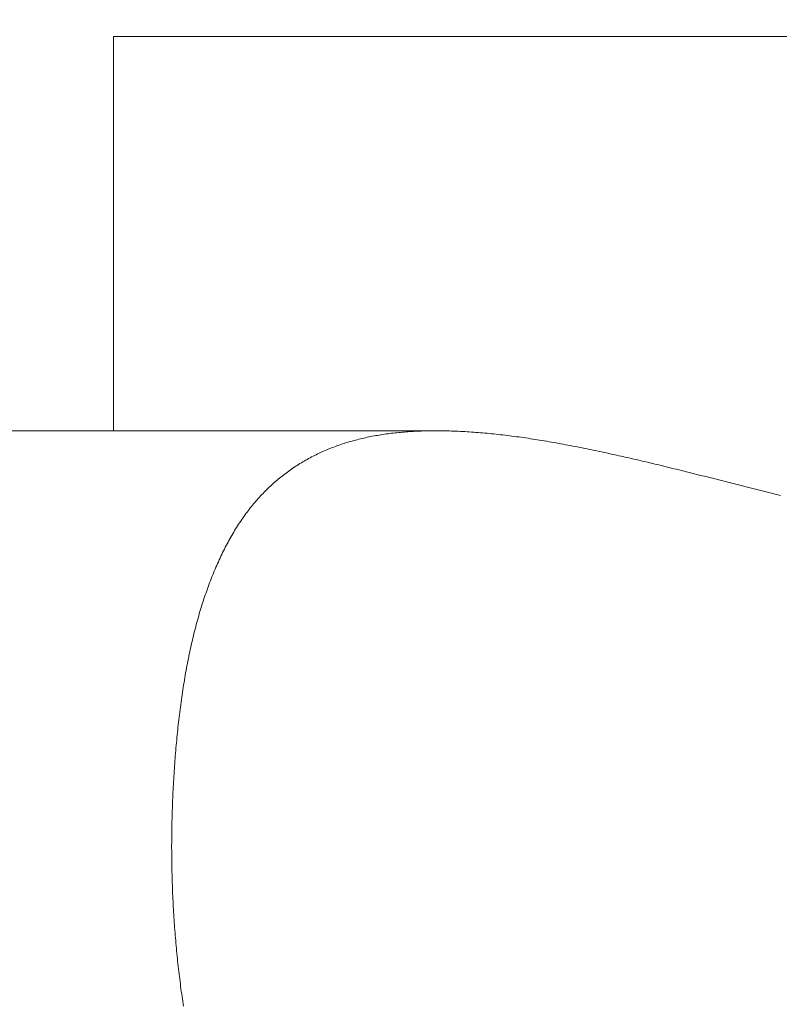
# Model space of a CAD drawing. Header units: millimetres. Extents: x 204754 to 495640, y -178579 to -98814.
# Tile 12 of 179: x 220347 to 220380, y -134102 to -134059. Entities that reach past the tile are written whole.
import ezdxf
from ezdxf.lldxf.tags import DXFTag

# ---------------------------------------------------------------- set-up
doc = ezdxf.new("R2010")
doc.units = ezdxf.units.MM
doc.header["$MEASUREMENT"] = 0
doc.layers.get('0').update_dxf_attribs({"color": 252, "lineweight": 5})
doc.layers.add('IS_Text_Konstrukcji', color=7, linetype='Continuous')
doc.layers.add('P-SANR-FIXT_Nr_pióra__47', color=252, linetype='Continuous', lineweight=5)
tags = doc.linetypes.add('SOLID', pattern=[10, 10, 0]).pattern_tags.tags
tags[6:7] = [DXFTag(74, 4), DXFTag(75, 0), DXFTag(340, '0'), DXFTag(46, 0.0), DXFTag(50, 0.0), DXFTag(44, 0.0), DXFTag(45, 0.0)]
tags[4:5] = [DXFTag(74, 4), DXFTag(75, 0), DXFTag(340, '0'), DXFTag(46, 0.0), DXFTag(50, 0.0), DXFTag(44, 0.0), DXFTag(45, 0.0)]

# ---------------------------------------------------------------- blocks, each defined once
blk = doc.blocks.new('podkład 20251118')
at = {"layer": 'P-SANR-FIXT_Nr_pióra__47', "color": 252, "linetype": 'Continuous', "lineweight": 5}
for p, q in [((220497.107, -134060.164), (220350.677, -134060.164)), ((220350.677, -134060.164), (220350.677, -134077.253)), ((220350.677, -134077.253), (220350.677, -134060.164)), ((220350.677, -134060.164), (220385.523, -134060.164)), ((220497.107, -134060.164), (220350.677, -134060.164)), ((220350.677, -134060.164), (220350.677, -134077.253)), ((220350.677, -134077.253), (220350.677, -134060.164)), ((220350.677, -134060.164), (220385.523, -134060.164)), ((220350.677, -134077.253), (219784.68, -134077.253)), ((220364.68, -134077.253), (219784.68, -134077.253)), ((220350.677, -134077.253), (219784.68, -134077.253)), ((220364.68, -134077.253), (219784.68, -134077.253)), ((220362.426, -134077.403), (220362.35, -134077.414)), ((220362.426, -134077.403), (220362.35, -134077.414)), ((220362.503, -134077.392), (220362.426, -134077.403)), ((220362.503, -134077.392), (220362.426, -134077.403)), ((220362.579, -134077.382), (220362.503, -134077.392)), ((220362.579, -134077.382), (220362.503, -134077.392)), ((220362.656, -134077.372), (220362.579, -134077.382)), ((220362.656, -134077.372), (220362.579, -134077.382)), ((220362.734, -134077.362), (220362.656, -134077.372)), ((220362.734, -134077.362), (220362.656, -134077.372)), ((220362.812, -134077.353), (220362.734, -134077.362)), ((220362.812, -134077.353), (220362.734, -134077.362)), ((220362.89, -134077.344), (220362.812, -134077.353)), ((220362.89, -134077.344), (220362.812, -134077.353)), ((220362.968, -134077.336), (220362.89, -134077.344)), ((220362.968, -134077.336), (220362.89, -134077.344)), ((220363.046, -134077.328), (220362.968, -134077.336)), ((220363.046, -134077.328), (220362.968, -134077.336)), ((220363.125, -134077.321), (220363.046, -134077.328)), ((220363.125, -134077.321), (220363.046, -134077.328)), ((220363.204, -134077.314), (220363.125, -134077.321)), ((220363.204, -134077.314), (220363.125, -134077.321)), ((220363.284, -134077.307), (220363.204, -134077.314)), ((220363.284, -134077.307), (220363.204, -134077.314)), ((220363.364, -134077.301), (220363.284, -134077.307)), ((220363.364, -134077.301), (220363.284, -134077.307)), ((220363.444, -134077.295), (220363.364, -134077.301)), ((220363.444, -134077.295), (220363.364, -134077.301)), ((220363.524, -134077.29), (220363.444, -134077.295)), ((220363.524, -134077.29), (220363.444, -134077.295)), ((220363.605, -134077.284), (220363.524, -134077.29)), ((220363.605, -134077.284), (220363.524, -134077.29)), ((220363.686, -134077.28), (220363.605, -134077.284)), ((220363.686, -134077.28), (220363.605, -134077.284)), ((220363.767, -134077.276), (220363.686, -134077.28)), ((220363.767, -134077.276), (220363.686, -134077.28)), ((220363.848, -134077.272), (220363.767, -134077.276)), ((220363.848, -134077.272), (220363.767, -134077.276)), ((220363.93, -134077.268), (220363.848, -134077.272)), ((220363.93, -134077.268), (220363.848, -134077.272)), ((220364.012, -134077.265), (220363.93, -134077.268)), ((220364.012, -134077.265), (220363.93, -134077.268)), ((220364.095, -134077.262), (220364.012, -134077.265)), ((220364.095, -134077.262), (220364.012, -134077.265)), ((220364.177, -134077.26), (220364.095, -134077.262)), ((220364.177, -134077.26), (220364.095, -134077.262)), ((220364.26, -134077.258), (220364.177, -134077.26)), ((220364.26, -134077.258), (220364.177, -134077.26)), ((220364.344, -134077.256), (220364.26, -134077.258)), ((220364.344, -134077.256), (220364.26, -134077.258)), ((220364.427, -134077.255), (220364.344, -134077.256)), ((220364.427, -134077.255), (220364.344, -134077.256)), ((220364.511, -134077.254), (220364.427, -134077.255)), ((220364.511, -134077.254), (220364.427, -134077.255)), ((220364.595, -134077.254), (220364.511, -134077.254)), ((220364.595, -134077.254), (220364.511, -134077.254)), ((220364.68, -134077.253), (220364.595, -134077.254)), ((220364.68, -134077.253), (220364.595, -134077.254)), ((220364.774, -134077.254), (220364.68, -134077.253)), ((220364.774, -134077.254), (220364.68, -134077.253)), ((220364.867, -134077.254), (220364.774, -134077.254)), ((220364.867, -134077.254), (220364.774, -134077.254)), ((220364.961, -134077.255), (220364.867, -134077.254)), ((220364.961, -134077.255), (220364.867, -134077.254)), ((220365.055, -134077.257), (220364.961, -134077.255)), ((220365.055, -134077.257), (220364.961, -134077.255)), ((220365.149, -134077.259), (220365.055, -134077.257)), ((220365.149, -134077.259), (220365.055, -134077.257)), ((220365.244, -134077.261), (220365.149, -134077.259)), ((220365.244, -134077.261), (220365.149, -134077.259)), ((220365.338, -134077.264), (220365.244, -134077.261)), ((220365.338, -134077.264), (220365.244, -134077.261)), ((220365.433, -134077.267), (220365.338, -134077.264)), ((220365.433, -134077.267), (220365.338, -134077.264)), ((220365.528, -134077.271), (220365.433, -134077.267)), ((220365.528, -134077.271), (220365.433, -134077.267)), ((220365.623, -134077.275), (220365.528, -134077.271)), ((220365.623, -134077.275), (220365.528, -134077.271)), ((220365.718, -134077.279), (220365.623, -134077.275)), ((220365.718, -134077.279), (220365.623, -134077.275)), ((220365.813, -134077.284), (220365.718, -134077.279)), ((220365.813, -134077.284), (220365.718, -134077.279)), ((220365.909, -134077.289), (220365.813, -134077.284)), ((220365.909, -134077.289), (220365.813, -134077.284)), ((220366.005, -134077.294), (220365.909, -134077.289)), ((220366.005, -134077.294), (220365.909, -134077.289)), ((220366.1, -134077.3), (220366.005, -134077.294)), ((220366.1, -134077.3), (220366.005, -134077.294)), ((220366.196, -134077.307), (220366.1, -134077.3)), ((220366.196, -134077.307), (220366.1, -134077.3)), ((220366.293, -134077.313), (220366.196, -134077.307)), ((220366.293, -134077.313), (220366.196, -134077.307)), ((220366.389, -134077.32), (220366.293, -134077.313)), ((220366.389, -134077.32), (220366.293, -134077.313)), ((220366.485, -134077.328), (220366.389, -134077.32)), ((220366.485, -134077.328), (220366.389, -134077.32)), ((220366.582, -134077.336), (220366.485, -134077.328)), ((220366.582, -134077.336), (220366.485, -134077.328)), ((220366.679, -134077.344), (220366.582, -134077.336)), ((220366.679, -134077.344), (220366.582, -134077.336)), ((220366.776, -134077.352), (220366.679, -134077.344)), ((220366.776, -134077.352), (220366.679, -134077.344)), ((220366.873, -134077.361), (220366.776, -134077.352)), ((220366.873, -134077.361), (220366.776, -134077.352)), ((220366.97, -134077.371), (220366.873, -134077.361)), ((220366.97, -134077.371), (220366.873, -134077.361)), ((220367.068, -134077.38), (220366.97, -134077.371)), ((220367.068, -134077.38), (220366.97, -134077.371)), ((220367.165, -134077.39), (220367.068, -134077.38)), ((220367.165, -134077.39), (220367.068, -134077.38)), ((220367.263, -134077.4), (220367.165, -134077.39)), ((220367.263, -134077.4), (220367.165, -134077.39)), ((220367.361, -134077.411), (220367.263, -134077.4)), ((220367.361, -134077.411), (220367.263, -134077.4)), ((220360.602, -134077.824), (220360.533, -134077.847)), ((220360.602, -134077.824), (220360.533, -134077.847)), ((220360.672, -134077.801), (220360.602, -134077.824)), ((220360.672, -134077.801), (220360.602, -134077.824)), ((220360.742, -134077.779), (220360.672, -134077.801)), ((220360.742, -134077.779), (220360.672, -134077.801)), ((220360.812, -134077.758), (220360.742, -134077.779)), ((220360.812, -134077.758), (220360.742, -134077.779)), ((220360.883, -134077.737), (220360.812, -134077.758)), ((220360.883, -134077.737), (220360.812, -134077.758)), ((220360.953, -134077.716), (220360.883, -134077.737)), ((220360.953, -134077.716), (220360.883, -134077.737)), ((220361.024, -134077.696), (220360.953, -134077.716)), ((220361.024, -134077.696), (220360.953, -134077.716)), ((220361.096, -134077.676), (220361.024, -134077.696)), ((220361.096, -134077.676), (220361.024, -134077.696)), ((220361.167, -134077.657), (220361.096, -134077.676)), ((220361.167, -134077.657), (220361.096, -134077.676)), ((220361.239, -134077.638), (220361.167, -134077.657)), ((220361.239, -134077.638), (220361.167, -134077.657)), ((220361.311, -134077.62), (220361.239, -134077.638)), ((220361.311, -134077.62), (220361.239, -134077.638)), ((220361.384, -134077.602), (220361.311, -134077.62)), ((220361.384, -134077.602), (220361.311, -134077.62)), ((220361.456, -134077.585), (220361.384, -134077.602)), ((220361.456, -134077.585), (220361.384, -134077.602)), ((220361.529, -134077.568), (220361.456, -134077.585)), ((220361.529, -134077.568), (220361.456, -134077.585)), ((220361.602, -134077.552), (220361.529, -134077.568)), ((220361.602, -134077.552), (220361.529, -134077.568)), ((220361.676, -134077.536), (220361.602, -134077.552)), ((220361.676, -134077.536), (220361.602, -134077.552)), ((220361.75, -134077.521), (220361.676, -134077.536)), ((220361.75, -134077.521), (220361.676, -134077.536)), ((220361.824, -134077.506), (220361.75, -134077.521)), ((220361.824, -134077.506), (220361.75, -134077.521)), ((220361.898, -134077.491), (220361.824, -134077.506)), ((220361.898, -134077.491), (220361.824, -134077.506)), ((220361.973, -134077.477), (220361.898, -134077.491)), ((220361.973, -134077.477), (220361.898, -134077.491)), ((220362.047, -134077.464), (220361.973, -134077.477)), ((220362.047, -134077.464), (220361.973, -134077.477)), ((220362.123, -134077.451), (220362.047, -134077.464)), ((220362.123, -134077.451), (220362.047, -134077.464)), ((220362.198, -134077.438), (220362.123, -134077.451)), ((220362.198, -134077.438), (220362.123, -134077.451)), ((220362.274, -134077.426), (220362.198, -134077.438)), ((220362.274, -134077.426), (220362.198, -134077.438)), ((220362.35, -134077.414), (220362.274, -134077.426)), ((220362.35, -134077.414), (220362.274, -134077.426)), ((220367.459, -134077.422), (220367.361, -134077.411)), ((220367.459, -134077.422), (220367.361, -134077.411)), ((220367.558, -134077.433), (220367.459, -134077.422)), ((220367.558, -134077.433), (220367.459, -134077.422)), ((220367.656, -134077.445), (220367.558, -134077.433)), ((220367.656, -134077.445), (220367.558, -134077.433)), ((220367.755, -134077.457), (220367.656, -134077.445)), ((220367.755, -134077.457), (220367.656, -134077.445)), ((220367.854, -134077.469), (220367.755, -134077.457)), ((220367.854, -134077.469), (220367.755, -134077.457)), ((220367.953, -134077.482), (220367.854, -134077.469)), ((220367.953, -134077.482), (220367.854, -134077.469)), ((220368.052, -134077.495), (220367.953, -134077.482)), ((220368.052, -134077.495), (220367.953, -134077.482)), ((220368.151, -134077.508), (220368.052, -134077.495)), ((220368.151, -134077.508), (220368.052, -134077.495)), ((220368.251, -134077.522), (220368.151, -134077.508)), ((220368.251, -134077.522), (220368.151, -134077.508)), ((220368.35, -134077.536), (220368.251, -134077.522)), ((220368.35, -134077.536), (220368.251, -134077.522)), ((220368.45, -134077.55), (220368.35, -134077.536)), ((220368.45, -134077.55), (220368.35, -134077.536)), ((220368.55, -134077.565), (220368.45, -134077.55)), ((220368.55, -134077.565), (220368.45, -134077.55)), ((220368.65, -134077.579), (220368.55, -134077.565)), ((220368.65, -134077.579), (220368.55, -134077.565)), ((220368.751, -134077.595), (220368.65, -134077.579)), ((220368.751, -134077.595), (220368.65, -134077.579)), ((220368.851, -134077.61), (220368.751, -134077.595)), ((220368.851, -134077.61), (220368.751, -134077.595)), ((220368.952, -134077.626), (220368.851, -134077.61)), ((220368.952, -134077.626), (220368.851, -134077.61)), ((220369.053, -134077.642), (220368.952, -134077.626)), ((220369.053, -134077.642), (220368.952, -134077.626)), ((220369.154, -134077.658), (220369.053, -134077.642)), ((220369.154, -134077.658), (220369.053, -134077.642)), ((220369.255, -134077.675), (220369.154, -134077.658)), ((220369.255, -134077.675), (220369.154, -134077.658)), ((220369.356, -134077.691), (220369.255, -134077.675)), ((220369.356, -134077.691), (220369.255, -134077.675)), ((220369.458, -134077.709), (220369.356, -134077.691)), ((220369.458, -134077.709), (220369.356, -134077.691)), ((220369.56, -134077.726), (220369.458, -134077.709)), ((220369.56, -134077.726), (220369.458, -134077.709)), ((220369.661, -134077.744), (220369.56, -134077.726)), ((220369.661, -134077.744), (220369.56, -134077.726)), ((220369.764, -134077.761), (220369.661, -134077.744)), ((220369.764, -134077.761), (220369.661, -134077.744)), ((220369.866, -134077.78), (220369.764, -134077.761)), ((220369.866, -134077.78), (220369.764, -134077.761)), ((220369.968, -134077.798), (220369.866, -134077.78)), ((220369.968, -134077.798), (220369.866, -134077.78)), ((220370.071, -134077.817), (220369.968, -134077.798)), ((220370.071, -134077.817), (220369.968, -134077.798)), ((220370.174, -134077.836), (220370.071, -134077.817)), ((220370.174, -134077.836), (220370.071, -134077.817)), ((220370.277, -134077.855), (220370.174, -134077.836)), ((220370.277, -134077.855), (220370.174, -134077.836)), ((220359.523, -134078.258), (220359.458, -134078.29)), ((220359.523, -134078.258), (220359.458, -134078.29)), ((220359.589, -134078.227), (220359.523, -134078.258)), ((220359.589, -134078.227), (220359.523, -134078.258)), ((220359.655, -134078.197), (220359.589, -134078.227)), ((220359.655, -134078.197), (220359.589, -134078.227)), ((220359.721, -134078.166), (220359.655, -134078.197)), ((220359.721, -134078.166), (220359.655, -134078.197)), ((220359.787, -134078.137), (220359.721, -134078.166)), ((220359.787, -134078.137), (220359.721, -134078.166)), ((220359.853, -134078.108), (220359.787, -134078.137)), ((220359.853, -134078.108), (220359.787, -134078.137)), ((220359.92, -134078.08), (220359.853, -134078.108)), ((220359.92, -134078.08), (220359.853, -134078.108)), ((220359.987, -134078.052), (220359.92, -134078.08)), ((220359.987, -134078.052), (220359.92, -134078.08)), ((220360.054, -134078.024), (220359.987, -134078.052)), ((220360.054, -134078.024), (220359.987, -134078.052)), ((220360.122, -134077.997), (220360.054, -134078.024)), ((220360.122, -134077.997), (220360.054, -134078.024)), ((220360.19, -134077.971), (220360.122, -134077.997)), ((220360.19, -134077.971), (220360.122, -134077.997)), ((220360.258, -134077.945), (220360.19, -134077.971)), ((220360.258, -134077.945), (220360.19, -134077.971)), ((220360.326, -134077.92), (220360.258, -134077.945)), ((220360.326, -134077.92), (220360.258, -134077.945)), ((220360.395, -134077.895), (220360.326, -134077.92)), ((220360.395, -134077.895), (220360.326, -134077.92)), ((220360.464, -134077.871), (220360.395, -134077.895)), ((220360.464, -134077.871), (220360.395, -134077.895)), ((220360.533, -134077.847), (220360.464, -134077.871)), ((220360.533, -134077.847), (220360.464, -134077.871)), ((220370.38, -134077.874), (220370.277, -134077.855)), ((220370.38, -134077.874), (220370.277, -134077.855)), ((220370.483, -134077.894), (220370.38, -134077.874)), ((220370.483, -134077.894), (220370.38, -134077.874)), ((220370.587, -134077.914), (220370.483, -134077.894)), ((220370.587, -134077.914), (220370.483, -134077.894)), ((220370.69, -134077.934), (220370.587, -134077.914)), ((220370.69, -134077.934), (220370.587, -134077.914)), ((220370.794, -134077.954), (220370.69, -134077.934)), ((220370.794, -134077.954), (220370.69, -134077.934)), ((220370.898, -134077.975), (220370.794, -134077.954)), ((220370.898, -134077.975), (220370.794, -134077.954)), ((220371.002, -134077.996), (220370.898, -134077.975)), ((220371.002, -134077.996), (220370.898, -134077.975)), ((220371.107, -134078.017), (220371.002, -134077.996)), ((220371.107, -134078.017), (220371.002, -134077.996)), ((220371.211, -134078.038), (220371.107, -134078.017)), ((220371.211, -134078.038), (220371.107, -134078.017)), ((220371.316, -134078.06), (220371.211, -134078.038)), ((220371.316, -134078.06), (220371.211, -134078.038)), ((220371.421, -134078.081), (220371.316, -134078.06)), ((220371.421, -134078.081), (220371.316, -134078.06)), ((220371.526, -134078.103), (220371.421, -134078.081)), ((220371.526, -134078.103), (220371.421, -134078.081)), ((220371.631, -134078.125), (220371.526, -134078.103)), ((220371.631, -134078.125), (220371.526, -134078.103)), ((220371.737, -134078.148), (220371.631, -134078.125)), ((220371.737, -134078.148), (220371.631, -134078.125)), ((220371.842, -134078.17), (220371.737, -134078.148)), ((220371.842, -134078.17), (220371.737, -134078.148)), ((220371.948, -134078.193), (220371.842, -134078.17)), ((220371.948, -134078.193), (220371.842, -134078.17)), ((220372.054, -134078.216), (220371.948, -134078.193)), ((220372.054, -134078.216), (220371.948, -134078.193)), ((220372.16, -134078.239), (220372.054, -134078.216)), ((220372.16, -134078.239), (220372.054, -134078.216)), ((220372.266, -134078.262), (220372.16, -134078.239)), ((220372.266, -134078.262), (220372.16, -134078.239)), ((220372.373, -134078.286), (220372.266, -134078.262)), ((220372.373, -134078.286), (220372.266, -134078.262)), ((220358.761, -134078.675), (220358.699, -134078.713)), ((220358.761, -134078.675), (220358.699, -134078.713)), ((220358.823, -134078.637), (220358.761, -134078.675)), ((220358.823, -134078.637), (220358.761, -134078.675)), ((220358.885, -134078.6), (220358.823, -134078.637)), ((220358.885, -134078.6), (220358.823, -134078.637)), ((220358.948, -134078.563), (220358.885, -134078.6)), ((220358.948, -134078.563), (220358.885, -134078.6)), ((220359.01, -134078.527), (220358.948, -134078.563)), ((220359.01, -134078.527), (220358.948, -134078.563)), ((220359.074, -134078.492), (220359.01, -134078.527)), ((220359.074, -134078.492), (220359.01, -134078.527)), ((220359.137, -134078.457), (220359.074, -134078.492)), ((220359.137, -134078.457), (220359.074, -134078.492)), ((220359.201, -134078.422), (220359.137, -134078.457)), ((220359.201, -134078.422), (220359.137, -134078.457)), ((220359.265, -134078.388), (220359.201, -134078.422)), ((220359.265, -134078.388), (220359.201, -134078.422)), ((220359.329, -134078.355), (220359.265, -134078.388)), ((220359.329, -134078.355), (220359.265, -134078.388)), ((220359.393, -134078.322), (220359.329, -134078.355)), ((220359.393, -134078.322), (220359.329, -134078.355)), ((220359.458, -134078.29), (220359.393, -134078.322)), ((220359.458, -134078.29), (220359.393, -134078.322)), ((220372.48, -134078.309), (220372.373, -134078.286)), ((220372.48, -134078.309), (220372.373, -134078.286)), ((220372.586, -134078.333), (220372.48, -134078.309)), ((220372.586, -134078.333), (220372.48, -134078.309)), ((220372.693, -134078.357), (220372.586, -134078.333)), ((220372.693, -134078.357), (220372.586, -134078.333)), ((220372.8, -134078.381), (220372.693, -134078.357)), ((220372.8, -134078.381), (220372.693, -134078.357)), ((220372.908, -134078.406), (220372.8, -134078.381)), ((220372.908, -134078.406), (220372.8, -134078.381)), ((220373.015, -134078.43), (220372.908, -134078.406)), ((220373.015, -134078.43), (220372.908, -134078.406)), ((220373.123, -134078.455), (220373.015, -134078.43)), ((220373.123, -134078.455), (220373.015, -134078.43)), ((220373.231, -134078.48), (220373.123, -134078.455)), ((220373.231, -134078.48), (220373.123, -134078.455)), ((220373.338, -134078.505), (220373.231, -134078.48)), ((220373.338, -134078.505), (220373.231, -134078.48)), ((220373.447, -134078.53), (220373.338, -134078.505)), ((220373.447, -134078.53), (220373.338, -134078.505)), ((220373.555, -134078.555), (220373.447, -134078.53)), ((220373.555, -134078.555), (220373.447, -134078.53)), ((220373.663, -134078.581), (220373.555, -134078.555)), ((220373.663, -134078.581), (220373.555, -134078.555)), ((220373.772, -134078.606), (220373.663, -134078.581)), ((220373.772, -134078.606), (220373.663, -134078.581)), ((220373.88, -134078.632), (220373.772, -134078.606)), ((220373.88, -134078.632), (220373.772, -134078.606)), ((220373.989, -134078.658), (220373.88, -134078.632)), ((220373.989, -134078.658), (220373.88, -134078.632)), ((220374.098, -134078.684), (220373.989, -134078.658)), ((220374.098, -134078.684), (220373.989, -134078.658)), ((220374.207, -134078.71), (220374.098, -134078.684)), ((220374.207, -134078.71), (220374.098, -134078.684)), ((220358.159, -134079.084), (220358.101, -134079.128)), ((220358.159, -134079.084), (220358.101, -134079.128)), ((220358.218, -134079.04), (220358.159, -134079.084)), ((220358.218, -134079.04), (220358.159, -134079.084)), ((220358.277, -134078.998), (220358.218, -134079.04)), ((220358.277, -134078.998), (220358.218, -134079.04)), ((220358.336, -134078.955), (220358.277, -134078.998)), ((220358.336, -134078.955), (220358.277, -134078.998)), ((220358.396, -134078.913), (220358.336, -134078.955)), ((220358.396, -134078.913), (220358.336, -134078.955)), ((220358.456, -134078.872), (220358.396, -134078.913)), ((220358.456, -134078.872), (220358.396, -134078.913)), ((220358.516, -134078.832), (220358.456, -134078.872)), ((220358.516, -134078.832), (220358.456, -134078.872)), ((220358.577, -134078.792), (220358.516, -134078.832)), ((220358.577, -134078.792), (220358.516, -134078.832)), ((220358.638, -134078.752), (220358.577, -134078.792)), ((220358.638, -134078.752), (220358.577, -134078.792)), ((220358.699, -134078.713), (220358.638, -134078.752)), ((220358.699, -134078.713), (220358.638, -134078.752)), ((220374.317, -134078.736), (220374.207, -134078.71)), ((220374.317, -134078.736), (220374.207, -134078.71)), ((220374.426, -134078.762), (220374.317, -134078.736)), ((220374.426, -134078.762), (220374.317, -134078.736)), ((220374.536, -134078.789), (220374.426, -134078.762)), ((220374.536, -134078.789), (220374.426, -134078.762)), ((220374.645, -134078.816), (220374.536, -134078.789)), ((220374.645, -134078.816), (220374.536, -134078.789)), ((220374.755, -134078.842), (220374.645, -134078.816)), ((220374.755, -134078.842), (220374.645, -134078.816)), ((220374.865, -134078.869), (220374.755, -134078.842)), ((220374.865, -134078.869), (220374.755, -134078.842)), ((220374.976, -134078.896), (220374.865, -134078.869)), ((220374.976, -134078.896), (220374.865, -134078.869)), ((220375.086, -134078.923), (220374.976, -134078.896)), ((220375.086, -134078.923), (220374.976, -134078.896)), ((220375.196, -134078.95), (220375.086, -134078.923)), ((220375.196, -134078.95), (220375.086, -134078.923)), ((220375.307, -134078.978), (220375.196, -134078.95)), ((220375.307, -134078.978), (220375.196, -134078.95)), ((220375.418, -134079.005), (220375.307, -134078.978)), ((220375.418, -134079.005), (220375.307, -134078.978)), ((220375.528, -134079.033), (220375.418, -134079.005)), ((220375.528, -134079.033), (220375.418, -134079.005)), ((220375.639, -134079.06), (220375.528, -134079.033)), ((220375.639, -134079.06), (220375.528, -134079.033)), ((220375.751, -134079.088), (220375.639, -134079.06)), ((220375.751, -134079.088), (220375.639, -134079.06)), ((220375.862, -134079.115), (220375.751, -134079.088)), ((220375.862, -134079.115), (220375.751, -134079.088)), ((220375.973, -134079.143), (220375.862, -134079.115)), ((220375.973, -134079.143), (220375.862, -134079.115)), ((220357.645, -134079.501), (220357.59, -134079.55)), ((220357.645, -134079.501), (220357.59, -134079.55)), ((220357.701, -134079.452), (220357.645, -134079.501)), ((220357.701, -134079.452), (220357.645, -134079.501)), ((220357.757, -134079.404), (220357.701, -134079.452)), ((220357.757, -134079.404), (220357.701, -134079.452)), ((220357.813, -134079.356), (220357.757, -134079.404)), ((220357.813, -134079.356), (220357.757, -134079.404)), ((220357.87, -134079.31), (220357.813, -134079.356)), ((220357.87, -134079.31), (220357.813, -134079.356)), ((220357.927, -134079.263), (220357.87, -134079.31)), ((220357.927, -134079.263), (220357.87, -134079.31)), ((220357.985, -134079.218), (220357.927, -134079.263)), ((220357.985, -134079.218), (220357.927, -134079.263)), ((220358.042, -134079.172), (220357.985, -134079.218)), ((220358.042, -134079.172), (220357.985, -134079.218)), ((220358.101, -134079.128), (220358.042, -134079.172)), ((220358.101, -134079.128), (220358.042, -134079.172)), ((220376.085, -134079.171), (220375.973, -134079.143)), ((220376.085, -134079.171), (220375.973, -134079.143)), ((220376.196, -134079.199), (220376.085, -134079.171)), ((220376.196, -134079.199), (220376.085, -134079.171)), ((220376.308, -134079.227), (220376.196, -134079.199)), ((220376.308, -134079.227), (220376.196, -134079.199)), ((220376.42, -134079.255), (220376.308, -134079.227)), ((220376.42, -134079.255), (220376.308, -134079.227)), ((220376.532, -134079.283), (220376.42, -134079.255)), ((220376.532, -134079.283), (220376.42, -134079.255)), ((220376.644, -134079.312), (220376.532, -134079.283)), ((220376.644, -134079.312), (220376.532, -134079.283)), ((220376.757, -134079.34), (220376.644, -134079.312)), ((220376.757, -134079.34), (220376.644, -134079.312)), ((220376.869, -134079.368), (220376.757, -134079.34)), ((220376.869, -134079.368), (220376.757, -134079.34)), ((220376.982, -134079.397), (220376.869, -134079.368)), ((220376.982, -134079.397), (220376.869, -134079.368)), ((220377.094, -134079.425), (220376.982, -134079.397)), ((220377.094, -134079.425), (220376.982, -134079.397)), ((220377.207, -134079.454), (220377.094, -134079.425)), ((220377.207, -134079.454), (220377.094, -134079.425)), ((220377.32, -134079.482), (220377.207, -134079.454)), ((220377.32, -134079.482), (220377.207, -134079.454)), ((220377.433, -134079.511), (220377.32, -134079.482)), ((220377.433, -134079.511), (220377.32, -134079.482)), ((220377.546, -134079.54), (220377.433, -134079.511)), ((220377.546, -134079.54), (220377.433, -134079.511)), ((220377.659, -134079.568), (220377.546, -134079.54)), ((220377.659, -134079.568), (220377.546, -134079.54)), ((220357.16, -134079.965), (220357.108, -134080.019)), ((220357.16, -134079.965), (220357.108, -134080.019)), ((220357.212, -134079.911), (220357.16, -134079.965)), ((220357.212, -134079.911), (220357.16, -134079.965)), ((220357.265, -134079.858), (220357.212, -134079.911)), ((220357.265, -134079.858), (220357.212, -134079.911)), ((220357.318, -134079.805), (220357.265, -134079.858)), ((220357.318, -134079.805), (220357.265, -134079.858)), ((220357.372, -134079.753), (220357.318, -134079.805)), ((220357.372, -134079.753), (220357.318, -134079.805)), ((220357.426, -134079.701), (220357.372, -134079.753)), ((220357.426, -134079.701), (220357.372, -134079.753)), ((220357.48, -134079.65), (220357.426, -134079.701)), ((220357.48, -134079.65), (220357.426, -134079.701)), ((220357.535, -134079.6), (220357.48, -134079.65)), ((220357.535, -134079.6), (220357.48, -134079.65)), ((220357.59, -134079.55), (220357.535, -134079.6)), ((220357.59, -134079.55), (220357.535, -134079.6)), ((220377.773, -134079.597), (220377.659, -134079.568)), ((220377.773, -134079.597), (220377.659, -134079.568)), ((220377.886, -134079.626), (220377.773, -134079.597)), ((220377.886, -134079.626), (220377.773, -134079.597)), ((220378, -134079.655), (220377.886, -134079.626)), ((220378, -134079.655), (220377.886, -134079.626)), ((220378.114, -134079.683), (220378, -134079.655)), ((220378.114, -134079.683), (220378, -134079.655)), ((220378.228, -134079.712), (220378.114, -134079.683)), ((220378.228, -134079.712), (220378.114, -134079.683)), ((220378.342, -134079.741), (220378.228, -134079.712)), ((220378.342, -134079.741), (220378.228, -134079.712)), ((220378.456, -134079.77), (220378.342, -134079.741)), ((220378.456, -134079.77), (220378.342, -134079.741)), ((220378.57, -134079.799), (220378.456, -134079.77)), ((220378.57, -134079.799), (220378.456, -134079.77)), ((220378.684, -134079.828), (220378.57, -134079.799)), ((220378.684, -134079.828), (220378.57, -134079.799)), ((220378.799, -134079.856), (220378.684, -134079.828)), ((220378.799, -134079.856), (220378.684, -134079.828)), ((220378.913, -134079.885), (220378.799, -134079.856)), ((220378.913, -134079.885), (220378.799, -134079.856)), ((220379.028, -134079.914), (220378.913, -134079.885)), ((220379.028, -134079.914), (220378.913, -134079.885)), ((220379.142, -134079.943), (220379.028, -134079.914)), ((220379.142, -134079.943), (220379.028, -134079.914)), ((220379.257, -134079.972), (220379.142, -134079.943)), ((220379.257, -134079.972), (220379.142, -134079.943)), ((220356.803, -134080.359), (220356.753, -134080.418)), ((220356.803, -134080.359), (220356.753, -134080.418)), ((220356.853, -134080.301), (220356.803, -134080.359)), ((220356.853, -134080.301), (220356.803, -134080.359)), ((220356.903, -134080.243), (220356.853, -134080.301)), ((220356.903, -134080.243), (220356.853, -134080.301)), ((220356.954, -134080.187), (220356.903, -134080.243)), ((220356.954, -134080.187), (220356.903, -134080.243)), ((220357.005, -134080.13), (220356.954, -134080.187)), ((220357.005, -134080.13), (220356.954, -134080.187)), ((220357.056, -134080.074), (220357.005, -134080.13)), ((220357.056, -134080.074), (220357.005, -134080.13)), ((220357.108, -134080.019), (220357.056, -134080.074)), ((220357.108, -134080.019), (220357.056, -134080.074)), ((220379.372, -134080.001), (220379.257, -134079.972)), ((220379.372, -134080.001), (220379.257, -134079.972)), ((220379.487, -134080.03), (220379.372, -134080.001)), ((220379.487, -134080.03), (220379.372, -134080.001)), ((220379.603, -134080.059), (220379.487, -134080.03)), ((220379.603, -134080.059), (220379.487, -134080.03)), ((220356.465, -134080.783), (220356.418, -134080.846)), ((220356.465, -134080.783), (220356.418, -134080.846)), ((220356.512, -134080.721), (220356.465, -134080.783)), ((220356.512, -134080.721), (220356.465, -134080.783)), ((220356.559, -134080.659), (220356.512, -134080.721)), ((220356.559, -134080.659), (220356.512, -134080.721)), ((220356.607, -134080.598), (220356.559, -134080.659)), ((220356.607, -134080.598), (220356.559, -134080.659)), ((220356.656, -134080.537), (220356.607, -134080.598)), ((220356.656, -134080.537), (220356.607, -134080.598)), ((220356.704, -134080.477), (220356.656, -134080.537)), ((220356.704, -134080.477), (220356.656, -134080.537)), ((220356.753, -134080.418), (220356.704, -134080.477)), ((220356.753, -134080.418), (220356.704, -134080.477)), ((220356.146, -134081.237), (220356.102, -134081.304)), ((220356.146, -134081.237), (220356.102, -134081.304)), ((220356.19, -134081.17), (220356.146, -134081.237)), ((220356.19, -134081.17), (220356.146, -134081.237)), ((220356.235, -134081.104), (220356.19, -134081.17)), ((220356.235, -134081.104), (220356.19, -134081.17)), ((220356.28, -134081.039), (220356.235, -134081.104)), ((220356.28, -134081.039), (220356.235, -134081.104)), ((220356.326, -134080.974), (220356.28, -134081.039)), ((220356.326, -134080.974), (220356.28, -134081.039)), ((220356.372, -134080.91), (220356.326, -134080.974)), ((220356.372, -134080.91), (220356.326, -134080.974)), ((220356.418, -134080.846), (220356.372, -134080.91)), ((220356.418, -134080.846), (220356.372, -134080.91)), ((220355.887, -134081.649), (220355.845, -134081.72)), ((220355.887, -134081.649), (220355.845, -134081.72)), ((220355.929, -134081.579), (220355.887, -134081.649)), ((220355.929, -134081.579), (220355.887, -134081.649)), ((220355.972, -134081.509), (220355.929, -134081.579)), ((220355.972, -134081.509), (220355.929, -134081.579)), ((220356.015, -134081.44), (220355.972, -134081.509)), ((220356.015, -134081.44), (220355.972, -134081.509)), ((220356.058, -134081.372), (220356.015, -134081.44)), ((220356.058, -134081.372), (220356.015, -134081.44)), ((220356.102, -134081.304), (220356.058, -134081.372)), ((220356.102, -134081.304), (220356.058, -134081.372)), ((220355.641, -134082.082), (220355.601, -134082.156)), ((220355.641, -134082.082), (220355.601, -134082.156)), ((220355.681, -134082.008), (220355.641, -134082.082)), ((220355.681, -134082.008), (220355.641, -134082.082)), ((220355.722, -134081.935), (220355.681, -134082.008)), ((220355.722, -134081.935), (220355.681, -134082.008)), ((220355.762, -134081.863), (220355.722, -134081.935)), ((220355.762, -134081.863), (220355.722, -134081.935)), ((220355.804, -134081.791), (220355.762, -134081.863)), ((220355.804, -134081.791), (220355.762, -134081.863)), ((220355.845, -134081.72), (220355.804, -134081.791)), ((220355.845, -134081.72), (220355.804, -134081.791)), ((220355.446, -134082.459), (220355.408, -134082.536)), ((220355.446, -134082.459), (220355.408, -134082.536)), ((220355.484, -134082.382), (220355.446, -134082.459)), ((220355.484, -134082.382), (220355.446, -134082.459)), ((220355.523, -134082.306), (220355.484, -134082.382)), ((220355.523, -134082.306), (220355.484, -134082.382)), ((220355.562, -134082.231), (220355.523, -134082.306)), ((220355.562, -134082.231), (220355.523, -134082.306)), ((220355.601, -134082.156), (220355.562, -134082.231)), ((220355.601, -134082.156), (220355.562, -134082.231)), ((220355.223, -134082.929), (220355.187, -134083.01)), ((220355.223, -134082.929), (220355.187, -134083.01)), ((220355.259, -134082.849), (220355.223, -134082.929)), ((220355.259, -134082.849), (220355.223, -134082.929)), ((220355.296, -134082.77), (220355.259, -134082.849)), ((220355.296, -134082.77), (220355.259, -134082.849)), ((220355.333, -134082.691), (220355.296, -134082.77)), ((220355.333, -134082.691), (220355.296, -134082.77)), ((220355.37, -134082.613), (220355.333, -134082.691)), ((220355.37, -134082.613), (220355.333, -134082.691)), ((220355.408, -134082.536), (220355.37, -134082.613)), ((220355.408, -134082.536), (220355.37, -134082.613)), ((220355.046, -134083.336), (220355.012, -134083.42)), ((220355.046, -134083.336), (220355.012, -134083.42)), ((220355.081, -134083.254), (220355.046, -134083.336)), ((220355.081, -134083.254), (220355.046, -134083.336)), ((220355.116, -134083.172), (220355.081, -134083.254)), ((220355.116, -134083.172), (220355.081, -134083.254)), ((220355.151, -134083.09), (220355.116, -134083.172)), ((220355.151, -134083.09), (220355.116, -134083.172)), ((220355.187, -134083.01), (220355.151, -134083.09)), ((220355.187, -134083.01), (220355.151, -134083.09)), ((220354.878, -134083.757), (220354.845, -134083.843)), ((220354.878, -134083.757), (220354.845, -134083.843)), ((220354.911, -134083.672), (220354.878, -134083.757)), ((220354.911, -134083.672), (220354.878, -134083.757)), ((220354.944, -134083.587), (220354.911, -134083.672)), ((220354.944, -134083.587), (220354.911, -134083.672)), ((220354.978, -134083.503), (220354.944, -134083.587)), ((220354.978, -134083.503), (220354.944, -134083.587)), ((220355.012, -134083.42), (220354.978, -134083.503)), ((220355.012, -134083.42), (220354.978, -134083.503)), ((220354.718, -134084.19), (220354.687, -134084.278)), ((220354.718, -134084.19), (220354.687, -134084.278)), ((220354.749, -134084.103), (220354.718, -134084.19)), ((220354.749, -134084.103), (220354.718, -134084.19)), ((220354.781, -134084.015), (220354.749, -134084.103)), ((220354.781, -134084.015), (220354.749, -134084.103)), ((220354.813, -134083.929), (220354.781, -134084.015)), ((220354.813, -134083.929), (220354.781, -134084.015)), ((220354.845, -134083.843), (220354.813, -134083.929)), ((220354.845, -134083.843), (220354.813, -134083.929)), ((220354.567, -134084.636), (220354.537, -134084.727)), ((220354.567, -134084.636), (220354.537, -134084.727)), ((220354.596, -134084.546), (220354.567, -134084.636)), ((220354.596, -134084.546), (220354.567, -134084.636)), ((220354.626, -134084.456), (220354.596, -134084.546)), ((220354.626, -134084.456), (220354.596, -134084.546)), ((220354.656, -134084.367), (220354.626, -134084.456)), ((220354.656, -134084.367), (220354.626, -134084.456)), ((220354.687, -134084.278), (220354.656, -134084.367)), ((220354.687, -134084.278), (220354.656, -134084.367)), ((220354.424, -134085.094), (220354.397, -134085.187)), ((220354.424, -134085.094), (220354.397, -134085.187)), ((220354.452, -134085.001), (220354.424, -134085.094)), ((220354.452, -134085.001), (220354.424, -134085.094)), ((220354.48, -134084.909), (220354.452, -134085.001)), ((220354.48, -134084.909), (220354.452, -134085.001)), ((220354.509, -134084.818), (220354.48, -134084.909)), ((220354.509, -134084.818), (220354.48, -134084.909)), ((220354.537, -134084.727), (220354.509, -134084.818)), ((220354.537, -134084.727), (220354.509, -134084.818)), ((220354.316, -134085.468), (220354.29, -134085.563)), ((220354.316, -134085.468), (220354.29, -134085.563)), ((220354.343, -134085.374), (220354.316, -134085.468)), ((220354.343, -134085.374), (220354.316, -134085.468)), ((220354.37, -134085.28), (220354.343, -134085.374)), ((220354.37, -134085.28), (220354.343, -134085.374)), ((220354.397, -134085.187), (220354.37, -134085.28)), ((220354.397, -134085.187), (220354.37, -134085.28)), ((220354.19, -134085.946), (220354.165, -134086.043)), ((220354.19, -134085.946), (220354.165, -134086.043)), ((220354.214, -134085.85), (220354.19, -134085.946)), ((220354.214, -134085.85), (220354.19, -134085.946)), ((220354.239, -134085.754), (220354.214, -134085.85)), ((220354.239, -134085.754), (220354.214, -134085.85)), ((220354.265, -134085.658), (220354.239, -134085.754)), ((220354.265, -134085.658), (220354.239, -134085.754)), ((220354.29, -134085.563), (220354.265, -134085.658)), ((220354.29, -134085.563), (220354.265, -134085.658)), ((220354.095, -134086.336), (220354.072, -134086.435)), ((220354.095, -134086.336), (220354.072, -134086.435)), ((220354.118, -134086.238), (220354.095, -134086.336)), ((220354.118, -134086.238), (220354.095, -134086.336)), ((220354.142, -134086.14), (220354.118, -134086.238)), ((220354.142, -134086.14), (220354.118, -134086.238)), ((220354.165, -134086.043), (220354.142, -134086.14)), ((220354.165, -134086.043), (220354.142, -134086.14)), ((220354.005, -134086.733), (220353.984, -134086.833)), ((220354.005, -134086.733), (220353.984, -134086.833)), ((220354.027, -134086.633), (220354.005, -134086.733)), ((220354.027, -134086.633), (220354.005, -134086.733)), ((220354.049, -134086.534), (220354.027, -134086.633)), ((220354.049, -134086.534), (220354.027, -134086.633)), ((220354.072, -134086.435), (220354.049, -134086.534)), ((220354.072, -134086.435), (220354.049, -134086.534)), ((220353.921, -134087.136), (220353.901, -134087.238)), ((220353.921, -134087.136), (220353.901, -134087.238)), ((220353.941, -134087.034), (220353.921, -134087.136)), ((220353.941, -134087.034), (220353.921, -134087.136)), ((220353.962, -134086.934), (220353.941, -134087.034)), ((220353.962, -134086.934), (220353.941, -134087.034)), ((220353.984, -134086.833), (220353.962, -134086.934)), ((220353.984, -134086.833), (220353.962, -134086.934)), ((220353.823, -134087.648), (220353.804, -134087.752)), ((220353.823, -134087.648), (220353.804, -134087.752)), ((220353.842, -134087.545), (220353.823, -134087.648)), ((220353.842, -134087.545), (220353.823, -134087.648)), ((220353.861, -134087.442), (220353.842, -134087.545)), ((220353.861, -134087.442), (220353.842, -134087.545)), ((220353.881, -134087.34), (220353.861, -134087.442)), ((220353.881, -134087.34), (220353.861, -134087.442)), ((220353.901, -134087.238), (220353.881, -134087.34)), ((220353.901, -134087.238), (220353.881, -134087.34)), ((220353.75, -134088.064), (220353.733, -134088.169)), ((220353.75, -134088.064), (220353.733, -134088.169)), ((220353.768, -134087.96), (220353.75, -134088.064)), ((220353.768, -134087.96), (220353.75, -134088.064)), ((220353.786, -134087.855), (220353.768, -134087.96)), ((220353.786, -134087.855), (220353.768, -134087.96)), ((220353.804, -134087.752), (220353.786, -134087.855)), ((220353.804, -134087.752), (220353.786, -134087.855)), ((220353.683, -134088.486), (220353.667, -134088.592)), ((220353.683, -134088.486), (220353.667, -134088.592)), ((220353.699, -134088.38), (220353.683, -134088.486)), ((220353.699, -134088.38), (220353.683, -134088.486)), ((220353.716, -134088.274), (220353.699, -134088.38)), ((220353.716, -134088.274), (220353.699, -134088.38)), ((220353.733, -134088.169), (220353.716, -134088.274)), ((220353.733, -134088.169), (220353.716, -134088.274)), ((220353.62, -134088.913), (220353.605, -134089.02)), ((220353.62, -134088.913), (220353.605, -134089.02)), ((220353.635, -134088.806), (220353.62, -134088.913)), ((220353.635, -134088.806), (220353.62, -134088.913)), ((220353.651, -134088.699), (220353.635, -134088.806)), ((220353.651, -134088.699), (220353.635, -134088.806)), ((220353.667, -134088.592), (220353.651, -134088.699)), ((220353.667, -134088.592), (220353.651, -134088.699)), ((220353.562, -134089.345), (220353.548, -134089.453)), ((220353.562, -134089.345), (220353.548, -134089.453)), ((220353.576, -134089.236), (220353.562, -134089.345)), ((220353.576, -134089.236), (220353.562, -134089.345)), ((220353.591, -134089.128), (220353.576, -134089.236)), ((220353.591, -134089.128), (220353.576, -134089.236)), ((220353.605, -134089.02), (220353.591, -134089.128)), ((220353.605, -134089.02), (220353.591, -134089.128)), ((220353.509, -134089.781), (220353.496, -134089.891)), ((220353.509, -134089.781), (220353.496, -134089.891)), ((220353.522, -134089.672), (220353.509, -134089.781)), ((220353.522, -134089.672), (220353.509, -134089.781)), ((220353.535, -134089.562), (220353.522, -134089.672)), ((220353.535, -134089.562), (220353.522, -134089.672)), ((220353.548, -134089.453), (220353.535, -134089.562)), ((220353.548, -134089.453), (220353.535, -134089.562)), ((220353.472, -134090.111), (220353.46, -134090.222)), ((220353.472, -134090.111), (220353.46, -134090.222)), ((220353.484, -134090.001), (220353.472, -134090.111)), ((220353.484, -134090.001), (220353.472, -134090.111)), ((220353.496, -134089.891), (220353.484, -134090.001)), ((220353.496, -134089.891), (220353.484, -134090.001)), ((220353.426, -134090.554), (220353.416, -134090.666)), ((220353.426, -134090.554), (220353.416, -134090.666)), ((220353.437, -134090.443), (220353.426, -134090.554)), ((220353.437, -134090.443), (220353.426, -134090.554)), ((220353.448, -134090.332), (220353.437, -134090.443)), ((220353.448, -134090.332), (220353.437, -134090.443)), ((220353.46, -134090.222), (220353.448, -134090.332)), ((220353.46, -134090.222), (220353.448, -134090.332)), ((220353.385, -134091.001), (220353.375, -134091.114)), ((220353.385, -134091.001), (220353.375, -134091.114)), ((220353.395, -134090.889), (220353.385, -134091.001)), ((220353.395, -134090.889), (220353.385, -134091.001)), ((220353.405, -134090.777), (220353.395, -134090.889)), ((220353.405, -134090.777), (220353.395, -134090.889)), ((220353.416, -134090.666), (220353.405, -134090.777)), ((220353.416, -134090.666), (220353.405, -134090.777)), ((220353.348, -134091.451), (220353.339, -134091.564)), ((220353.348, -134091.451), (220353.339, -134091.564)), ((220353.357, -134091.339), (220353.348, -134091.451)), ((220353.357, -134091.339), (220353.348, -134091.451)), ((220353.366, -134091.226), (220353.357, -134091.339)), ((220353.366, -134091.226), (220353.357, -134091.339)), ((220353.375, -134091.114), (220353.366, -134091.226)), ((220353.375, -134091.114), (220353.366, -134091.226)), ((220353.315, -134091.904), (220353.307, -134092.018)), ((220353.315, -134091.904), (220353.307, -134092.018)), ((220353.323, -134091.791), (220353.315, -134091.904)), ((220353.323, -134091.791), (220353.315, -134091.904)), ((220353.331, -134091.677), (220353.323, -134091.791)), ((220353.331, -134091.677), (220353.323, -134091.791)), ((220353.339, -134091.564), (220353.331, -134091.677)), ((220353.339, -134091.564), (220353.331, -134091.677)), ((220353.293, -134092.245), (220353.286, -134092.359)), ((220353.293, -134092.245), (220353.286, -134092.359)), ((220353.3, -134092.132), (220353.293, -134092.245)), ((220353.3, -134092.132), (220353.293, -134092.245)), ((220353.307, -134092.018), (220353.3, -134092.132)), ((220353.307, -134092.018), (220353.3, -134092.132)), ((220353.267, -134092.702), (220353.261, -134092.817)), ((220353.267, -134092.702), (220353.261, -134092.817)), ((220353.273, -134092.588), (220353.267, -134092.702)), ((220353.273, -134092.588), (220353.267, -134092.702)), ((220353.279, -134092.474), (220353.273, -134092.588)), ((220353.279, -134092.474), (220353.273, -134092.588)), ((220353.286, -134092.359), (220353.279, -134092.474)), ((220353.286, -134092.359), (220353.279, -134092.474)), ((220353.245, -134093.161), (220353.24, -134093.276)), ((220353.245, -134093.161), (220353.24, -134093.276)), ((220353.25, -134093.046), (220353.245, -134093.161)), ((220353.25, -134093.046), (220353.245, -134093.161)), ((220353.255, -134092.931), (220353.25, -134093.046)), ((220353.255, -134092.931), (220353.25, -134093.046)), ((220353.261, -134092.817), (220353.255, -134092.931)), ((220353.261, -134092.817), (220353.255, -134092.931)), ((220353.227, -134093.621), (220353.223, -134093.736)), ((220353.227, -134093.621), (220353.223, -134093.736)), ((220353.231, -134093.506), (220353.227, -134093.621)), ((220353.231, -134093.506), (220353.227, -134093.621)), ((220353.236, -134093.391), (220353.231, -134093.506)), ((220353.236, -134093.391), (220353.231, -134093.506)), ((220353.24, -134093.276), (220353.236, -134093.391)), ((220353.24, -134093.276), (220353.236, -134093.391)), ((220353.217, -134093.967), (220353.214, -134094.083)), ((220353.217, -134093.967), (220353.214, -134094.083)), ((220353.22, -134093.852), (220353.217, -134093.967)), ((220353.22, -134093.852), (220353.217, -134093.967)), ((220353.223, -134093.736), (220353.22, -134093.852)), ((220353.223, -134093.736), (220353.22, -134093.852)), ((220353.206, -134094.429), (220353.204, -134094.545)), ((220353.206, -134094.429), (220353.204, -134094.545)), ((220353.208, -134094.313), (220353.206, -134094.429)), ((220353.208, -134094.313), (220353.206, -134094.429)), ((220353.211, -134094.198), (220353.208, -134094.313)), ((220353.211, -134094.198), (220353.208, -134094.313)), ((220353.214, -134094.083), (220353.211, -134094.198)), ((220353.214, -134094.083), (220353.211, -134094.198)), ((220353.2, -134094.891), (220353.199, -134095.007)), ((220353.2, -134094.891), (220353.199, -134095.007)), ((220353.201, -134094.776), (220353.2, -134094.891)), ((220353.201, -134094.776), (220353.2, -134094.891)), ((220353.203, -134094.66), (220353.201, -134094.776)), ((220353.203, -134094.66), (220353.201, -134094.776)), ((220353.204, -134094.545), (220353.203, -134094.66)), ((220353.204, -134094.545), (220353.203, -134094.66)), ((220353.199, -134095.123), (220353.198, -134095.238)), ((220353.199, -134095.123), (220353.198, -134095.238)), ((220353.198, -134095.238), (220353.198, -134095.354)), ((220353.198, -134095.238), (220353.198, -134095.354)), ((220353.199, -134095.007), (220353.199, -134095.123)), ((220353.199, -134095.007), (220353.199, -134095.123)), ((220353.198, -134095.354), (220353.199, -134095.47)), ((220353.198, -134095.354), (220353.199, -134095.47)), ((220353.199, -134095.47), (220353.199, -134095.585)), ((220353.199, -134095.47), (220353.199, -134095.585)), ((220353.199, -134095.585), (220353.2, -134095.701)), ((220353.199, -134095.585), (220353.2, -134095.701)), ((220353.2, -134095.701), (220353.201, -134095.816)), ((220353.2, -134095.701), (220353.201, -134095.816)), ((220353.201, -134095.816), (220353.203, -134095.932)), ((220353.201, -134095.816), (220353.203, -134095.932)), ((220353.203, -134095.932), (220353.204, -134096.047)), ((220353.203, -134095.932), (220353.204, -134096.047)), ((220353.204, -134096.047), (220353.206, -134096.163)), ((220353.204, -134096.047), (220353.206, -134096.163)), ((220353.206, -134096.163), (220353.208, -134096.278)), ((220353.206, -134096.163), (220353.208, -134096.278)), ((220353.208, -134096.278), (220353.211, -134096.393)), ((220353.208, -134096.278), (220353.211, -134096.393)), ((220353.211, -134096.393), (220353.214, -134096.509)), ((220353.211, -134096.393), (220353.214, -134096.509)), ((220353.214, -134096.509), (220353.217, -134096.624)), ((220353.214, -134096.509), (220353.217, -134096.624)), ((220353.217, -134096.624), (220353.22, -134096.739)), ((220353.217, -134096.624), (220353.22, -134096.739)), ((220353.22, -134096.739), (220353.224, -134096.854)), ((220353.22, -134096.739), (220353.224, -134096.854)), ((220353.224, -134096.854), (220353.228, -134096.969)), ((220353.224, -134096.854), (220353.228, -134096.969)), ((220353.228, -134096.969), (220353.232, -134097.084)), ((220353.228, -134096.969), (220353.232, -134097.084)), ((220353.232, -134097.084), (220353.236, -134097.199)), ((220353.232, -134097.084), (220353.236, -134097.199)), ((220353.236, -134097.199), (220353.241, -134097.314)), ((220353.236, -134097.199), (220353.241, -134097.314)), ((220353.241, -134097.314), (220353.246, -134097.428)), ((220353.241, -134097.314), (220353.246, -134097.428)), ((220353.246, -134097.428), (220353.252, -134097.543)), ((220353.246, -134097.428), (220353.252, -134097.543)), ((220353.252, -134097.543), (220353.257, -134097.657)), ((220353.252, -134097.543), (220353.257, -134097.657)), ((220353.257, -134097.657), (220353.263, -134097.771)), ((220353.257, -134097.657), (220353.263, -134097.771)), ((220353.263, -134097.771), (220353.269, -134097.886)), ((220353.263, -134097.771), (220353.269, -134097.886)), ((220353.269, -134097.886), (220353.275, -134098)), ((220353.269, -134097.886), (220353.275, -134098)), ((220353.275, -134098), (220353.282, -134098.114)), ((220353.275, -134098), (220353.282, -134098.114)), ((220353.282, -134098.114), (220353.289, -134098.227)), ((220353.282, -134098.114), (220353.289, -134098.227)), ((220353.289, -134098.227), (220353.296, -134098.341)), ((220353.289, -134098.227), (220353.296, -134098.341)), ((220353.296, -134098.341), (220353.304, -134098.455)), ((220353.296, -134098.341), (220353.304, -134098.455)), ((220353.304, -134098.455), (220353.311, -134098.568)), ((220353.304, -134098.455), (220353.311, -134098.568)), ((220353.311, -134098.568), (220353.319, -134098.681)), ((220353.311, -134098.568), (220353.319, -134098.681)), ((220353.319, -134098.681), (220353.328, -134098.795)), ((220353.319, -134098.681), (220353.328, -134098.795)), ((220353.328, -134098.795), (220353.336, -134098.907)), ((220353.328, -134098.795), (220353.336, -134098.907)), ((220353.336, -134098.907), (220353.345, -134099.02)), ((220353.336, -134098.907), (220353.345, -134099.02)), ((220353.345, -134099.02), (220353.354, -134099.133)), ((220353.345, -134099.02), (220353.354, -134099.133)), ((220353.354, -134099.133), (220353.363, -134099.245)), ((220353.354, -134099.133), (220353.363, -134099.245)), ((220353.363, -134099.245), (220353.373, -134099.358)), ((220353.363, -134099.245), (220353.373, -134099.358)), ((220353.373, -134099.358), (220353.383, -134099.47)), ((220353.373, -134099.358), (220353.383, -134099.47)), ((220353.383, -134099.47), (220353.393, -134099.582)), ((220353.383, -134099.47), (220353.393, -134099.582)), ((220353.393, -134099.582), (220353.403, -134099.694)), ((220353.393, -134099.582), (220353.403, -134099.694)), ((220353.403, -134099.694), (220353.413, -134099.805)), ((220353.403, -134099.694), (220353.413, -134099.805)), ((220353.413, -134099.805), (220353.424, -134099.917)), ((220353.413, -134099.805), (220353.424, -134099.917)), ((220353.424, -134099.917), (220353.435, -134100.028)), ((220353.424, -134099.917), (220353.435, -134100.028)), ((220353.435, -134100.028), (220353.447, -134100.139)), ((220353.435, -134100.028), (220353.447, -134100.139)), ((220353.447, -134100.139), (220353.458, -134100.249)), ((220353.447, -134100.139), (220353.458, -134100.249)), ((220353.458, -134100.249), (220353.47, -134100.36)), ((220353.458, -134100.249), (220353.47, -134100.36)), ((220353.47, -134100.36), (220353.482, -134100.47)), ((220353.47, -134100.36), (220353.482, -134100.47)), ((220353.482, -134100.47), (220353.494, -134100.581)), ((220353.482, -134100.47), (220353.494, -134100.581)), ((220353.494, -134100.581), (220353.507, -134100.69)), ((220353.494, -134100.581), (220353.507, -134100.69)), ((220353.507, -134100.69), (220353.52, -134100.8)), ((220353.507, -134100.69), (220353.52, -134100.8)), ((220353.52, -134100.8), (220353.533, -134100.909)), ((220353.52, -134100.8), (220353.533, -134100.909)), ((220353.533, -134100.909), (220353.546, -134101.019)), ((220353.533, -134100.909), (220353.546, -134101.019)), ((220353.546, -134101.019), (220353.56, -134101.128)), ((220353.546, -134101.019), (220353.56, -134101.128)), ((220353.56, -134101.128), (220353.574, -134101.236)), ((220353.56, -134101.128), (220353.574, -134101.236)), ((220353.574, -134101.236), (220353.588, -134101.345)), ((220353.574, -134101.236), (220353.588, -134101.345)), ((220353.588, -134101.345), (220353.602, -134101.453)), ((220353.588, -134101.345), (220353.602, -134101.453)), ((220353.602, -134101.453), (220353.617, -134101.56)), ((220353.602, -134101.453), (220353.617, -134101.56)), ((220353.617, -134101.56), (220353.632, -134101.668)), ((220353.617, -134101.56), (220353.632, -134101.668)), ((220353.632, -134101.668), (220353.647, -134101.775)), ((220353.632, -134101.668), (220353.647, -134101.775)), ((220353.647, -134101.775), (220353.663, -134101.882)), ((220353.647, -134101.775), (220353.663, -134101.882)), ((220353.663, -134101.882), (220353.679, -134101.989)), ((220353.663, -134101.882), (220353.679, -134101.989)), ((220353.679, -134101.989), (220353.695, -134102.095)), ((220353.679, -134101.989), (220353.695, -134102.095)), ((220353.695, -134102.095), (220353.711, -134102.201)), ((220353.695, -134102.095), (220353.711, -134102.201))]:
    blk.add_line(p, q, dxfattribs=at)

msp = doc.modelspace()

# ---------------------------------------------------------------- block references
msp.add_blockref('podkład 20251118', (0, 0))

# ---------------------------------------------------------------- texts
at = {"layer": 'IS_Text_Konstrukcji', "linetype": 'SOLID', "ltscale": 10, "insert": (219588, -133736.4), "char_height": 309.6, "attachment_point": 2}
msp.add_mtext('\\fArial|b0|i1;Φwym: 337 W', dxfattribs=at)

doc.saveas('drawing.dxf')
